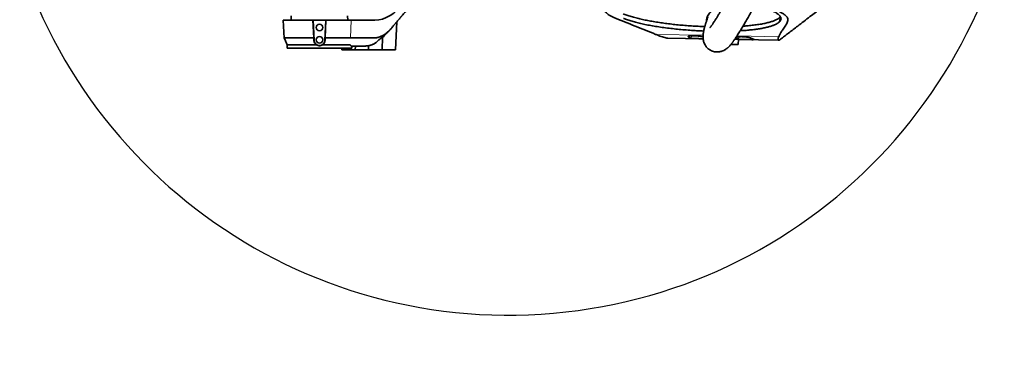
# Model space of a CAD drawing. Header units: millimetres. Extents: x 0 to 11920, y 0 to 8400.
# Tile 27 of 46: x 7771 to 9606, y 4092 to 4726. Entities that reach past the tile are written whole.
import ezdxf

# ---------------------------------------------------------------- set-up
doc = ezdxf.new("R2010")
doc.units = ezdxf.units.MM
doc.header["$LTSCALE"] = 20
doc.layers.add('THICK_LINE', color=7, linetype='Continuous')
doc.styles.add('SLDTEXTSTYLE0', font='TXT', dxfattribs={"width": 0.605})
doc.dimstyles.new('SLDDIMSTYLE0', dxfattribs={"dimtxt": 70, "dimasz": 70, "dimexe": 0, "dimexo": 0.0625, "dimgap": 17.5, "dimtad": 1, "dimdec": 4, "dimlfac": 20, "dimzin": 12, "dimdsep": 46, "dimtxsty": 'SLDTEXTSTYLE0', "dimsah": 1, "dimcen": 0.09, "dimadec": 1, "dimazin": 3, "dimtfac": 1, "dimtofl": 0, "dimtmove": 0, "dimatfit": 3, "dimfxl": 1, "dimfrac": 2, "dimtolj": 1, "dimtzin": 12, "dimarcsym": 0})

# ---------------------------------------------------------------- blocks, each defined once
blk = doc.blocks.new('_D_1')
at = {"layer": 'THICK_LINE'}
for p, q in [((10553.3, 5132.5), (11483.7, 5132.5)), ((6065.9, 4671.1), (5923.9, 4646.1))]:
    blk.add_line(p, q, dxfattribs=at)
blk.add_arc((8682.5, 5132.5), 2771.2, 190, 360, dxfattribs=at)
for points in [[(11453.7, 5132.5), (11442.8, 5062.7), (11462.8, 5062.4)], [(5953.5, 4651.3), (5956.7, 4580.7), (5976.3, 4584.4)]]:
    blk.add_solid(points, dxfattribs=at)
at = {"layer": 'THICK_LINE', "insert": (8817.1, 2453.1), "char_height": 70, "attachment_point": 1, "rotation": 5, "style": 'SLDTEXTSTYLE0'}
blk.add_mtext('170°', dxfattribs=at)

msp = doc.modelspace()

# ---------------------------------------------------------------- linework, layer by layer
at = {"color": 7, "linetype": 'Continuous', "lineweight": 35}
for p, q in [((8262.5312092, 4724.5242098), (8264.2656923, 4691.4282999)), ((8262.5312092, 4724.5242098), (8317.9545185, 4724.5242098)), ((8277.5467826, 4732.5242098), (8277.1275204, 4724.5242098)), ((8319.6065546, 4691.5282164), (8317.9545185, 4724.5242098)), ((8317.9545185, 4724.5242098), (8318.0372336, 4724.5242098)), ((8318.0372336, 4724.5242098), (8320.0039049, 4686.9978849)), ((8342.0563316, 4724.5242098), (8318.0372336, 4724.5242098)), ((8340.0896603, 4686.9978849), (8342.0563316, 4724.5242098)), ((8342.1390467, 4724.5242098), (8340.4869538, 4691.5270807)), ((8342.0563316, 4724.5242098), (8342.1390467, 4724.5242098)), ((8342.1390467, 4724.5242098), (8389.0972336, 4724.5242098)), ((8382.9660448, 4724.5242098), (8382.5467826, 4732.5242098)), ((8389.0972336, 4724.5242098), (8433.2935135, 4724.5242098)), ((8471.5467826, 4669.5242098), (8474.280313, 4721.6830763)), ((9187.7376793, 4722.3690204), (9188.17159, 4730.6745693)), ((8270.0439964, 4678.784081), (8270.0439964, 4672.5242098)), ((8319.6066697, 4691.5242099), (8319.7346419, 4686.9837734)), ((8340.3589501, 4686.983772), (8340.4867882, 4691.5242097)), ((8388.7365418, 4691.5242014), (8387.584599, 4691.5238232)), ((8433.9110278, 4681.6745448), (8430.8940867, 4680.1615465)), ((8446.5467826, 4669.5242098), (8447.7759757, 4692.978611)), ((8979.107885, 4691.3078197), (9044.9264026, 4690.0608854)), ((9110.0502474, 4679.5225144), (9110.5501293, 4688.9901242)), ((9110.5410314, 4688.8178138), (9185.5485358, 4687.3967939)), ((8390.0495688, 4672.5242098), (8270.0439964, 4672.5242098)), ((8371.3895593, 4672.5242098), (8371.5467826, 4669.5242098)), ((8396.5467826, 4669.5242098), (8371.5467826, 4669.5242098)), ((8390.0495688, 4672.5242098), (8390.0495688, 4676.5242098)), ((8396.5467826, 4669.5242098), (8396.9136371, 4676.5242098)), ((8421.5467826, 4669.5242098), (8396.5467826, 4669.5242098)), ((8411.7565565, 4676.5242098), (8409.5135271, 4676.5242098)), ((8414.624291, 4676.5242098), (8411.7565565, 4676.5242098)), ((8414.6643638, 4676.5242098), (8414.624291, 4676.5242098)), ((8421.1495885, 4677.1031256), (8421.5467826, 4669.5242098)), ((8446.5467826, 4669.5242098), (8421.5467826, 4669.5242098)), ((8471.5467826, 4669.5242098), (8446.5467826, 4669.5242098))]:
    msp.add_line(p, q, dxfattribs=at)
at = {"color": 8, "linetype": 'Continuous', "lineweight": 18}
for p, q in [((8389.0972336, 4724.5242098), (8387.5846077, 4691.5240124)), ((8956.196278, 4698.2780927), (9044.8367687, 4696.5987953)), ((8320.0039049, 4686.9978849), (8319.7346419, 4686.9837734)), ((8340.0896603, 4686.9978849), (8340.3589501, 4686.983772)), ((9017.2036052, 4694.3717366), (9017.141682, 4693.6558781)), ((9023.0249181, 4695.4935945), (9022.6261435, 4690.883594)), ((9108.0216694, 4695.401755), (9185.6665987, 4693.930769)), ((9111.2269165, 4693.8237137), (9110.8275528, 4689.2069028))]:
    msp.add_line(p, q, dxfattribs=at)
at = {"color": 7, "linetype": 'Continuous', "lineweight": 35}
for centre in [(8330.0467826, 4711.0242098), (8330.0467826, 4688.0242098)]:
    msp.add_circle(centre, 6, dxfattribs=at)
msp.add_arc((8330.0467826, 4687.5242098), 10.05666, 183, 357, dxfattribs=at)
for centre, major_axis, ratio, start_param, end_param in [((8442.2816107, 4874.5242098), (12.9305036, 149.8304183), 0.5514573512, 3.1891480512, 3.8698264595), ((8267.3889029, 4874.5242098), (-9.8906175, 149.9517985), 0.3844434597, 3.1162407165, 3.1389918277), ((9066.6042649, 5059.7165907), (41.998214, 369.2117111), 0.1888173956, 3.0305848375, 3.1129408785), ((9154.7828554, 5058.0460441), (41.998214, 369.2117111), 0.1888173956, 3.0309239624, 3.1132740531), ((9119.9876649, 5058.7052402), (-24.4019005, 370.4806565), 0.189753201, 2.9970519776, 3.0793983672)]:
    msp.add_ellipse(centre, major_axis=major_axis, ratio=ratio, start_param=start_param, end_param=end_param, dxfattribs=at)
for points, knots in [([(9209.835113, 5011.2092398), (9208.7621499, 5008.4135686), (9206.0551148, 5001.360223), (9201.4670157, 4990.1399935), (9196.1693488, 4977.5368641), (9190.7624651, 4965.0679704), (9185.3480414, 4952.8726644), (9179.6961378, 4940.4009474), (9173.8910192, 4927.8290883), (9168.0169176, 4915.3231844), (9162.4656653, 4903.6739837), (9157.2593532, 4892.8841978), (9152.4407408, 4883.0066034), (9148.0424172, 4874.0767156), (9144.0794561, 4866.0974566), (9140.4948667, 4858.9323683), (9136.9393532, 4851.8715893), (9133.4585768, 4845.0054946), (9130.1256871, 4838.4750878), (9127.30553, 4832.9810174), (9124.7850607, 4828.0942391), (9122.3475581, 4823.389228), (9119.7365752, 4818.373141), (9116.8485355, 4812.8532583), (9113.588327, 4806.6585918), (9109.8928777, 4799.685236), (9105.7860404, 4791.9976491), (9101.345452, 4783.7625456), (9096.7809376, 4775.3880367), (9092.3046318, 4767.2717881), (9088.0677732, 4759.6859837), (9084.0879217, 4752.6564265), (9080.3710605, 4746.187364), (9076.9238419, 4740.2842901), (9073.7990049, 4735.0298445), (9071.3209969, 4730.9468794), (9069.4356908, 4727.8973822), (9068.0429967, 4725.6788867), (9066.8120402, 4723.7482041), (9065.6339347, 4721.9289422), (9064.4163032, 4720.0816187), (9063.2464218, 4718.3465274), (9062.2078772, 4716.8434302), (9061.3771851, 4715.668292), (9060.6643124, 4714.682267), (9059.9960668, 4713.7789531), (9059.3368802, 4712.9111131), (9058.6648207, 4712.0567341), (9058.0779779, 4711.3441905), (9057.6300893, 4710.832231), (9057.5592525, 4710.7530798), (9057.5208959, 4710.7102211)], [0, 0, 0, 0, 0.0209193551, 0.0527785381, 0.085086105, 0.1173826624, 0.1492749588, 0.1804403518, 0.2158851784, 0.2496082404, 0.2813298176, 0.3108331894, 0.338425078, 0.3634219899, 0.3857382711, 0.4059605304, 0.4245585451, 0.4464237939, 0.4654440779, 0.4816172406, 0.4947805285, 0.5087746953, 0.5236682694, 0.5399464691, 0.5589191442, 0.5806009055, 0.6049053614, 0.6317187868, 0.6601676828, 0.6878300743, 0.7145151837, 0.7402167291, 0.7649356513, 0.7886808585, 0.8114379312, 0.8321725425, 0.8446353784, 0.8560530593, 0.8664619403, 0.8762302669, 0.8876481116, 0.9011029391, 0.9117247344, 0.9212813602, 0.9297663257, 0.9379339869, 0.9479555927, 0.9599503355, 0.9729800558, 0.9853692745, 1, 1, 1, 1]), ([(9053.805609, 4730.9468862), (9053.7751331, 4730.8608922), (9053.3690599, 4729.7150769), (9052.659213, 4727.6158732), (9051.7154268, 4724.7819207), (9050.9146353, 4722.2997114), (9050.2144589, 4720.0751428), (9049.6237716, 4718.1498114), (9049.1437341, 4716.5467082), (9048.7700623, 4715.2734819), (9048.3758896, 4713.9060425), (9047.9162269, 4712.2691633), (9047.3615797, 4710.2153597), (9046.7600655, 4707.8609421), (9046.1353315, 4705.1795314), (9045.5975914, 4702.5338035), (9045.1497825, 4699.8082549), (9044.8400802, 4697.1261489), (9044.6868987, 4694.4606143), (9044.7230921, 4691.6444159), (9045.0048834, 4688.6819207), (9045.6928786, 4685.286539), (9046.8570308, 4681.8000859), (9048.5183094, 4678.4436847), (9050.7087098, 4675.2595572), (9053.1525518, 4672.6047008), (9055.6910842, 4670.4931536), (9058.6550155, 4668.5777101), (9062.0986979, 4666.9867237), (9065.8701764, 4665.9183022), (9069.3877848, 4665.4534728), (9072.531912, 4665.4372587), (9075.4478136, 4665.7417123), (9078.5209603, 4666.4096072), (9081.7944908, 4667.5413854), (9085.1609551, 4669.2072015), (9087.8260104, 4670.9749423), (9089.6635739, 4672.4164025), (9090.8936655, 4673.475928), (9092.0464098, 4674.5421871), (9093.2595439, 4675.7444973), (9094.5426228, 4677.1040965), (9095.8242803, 4678.5497011), (9096.9986641, 4679.9471342), (9097.966905, 4681.1461573), (9098.7852951, 4682.1877943), (9099.6267387, 4683.2841594), (9100.6094216, 4684.5968049), (9101.7349393, 4686.1405607), (9102.9800655, 4687.8940164), (9104.2163022, 4689.6789675), (9105.3344853, 4691.3276609), (9106.2979368, 4692.7702164), (9107.2129171, 4694.1575119), (9108.5275396, 4696.1751695), (9110.3454919, 4699.0166749), (9112.9340924, 4703.1587621), (9116.0564811, 4708.2755885), (9119.7807973, 4714.5214582), (9123.994503, 4721.737611), (9128.6732516, 4729.9042348), (9133.673337, 4738.7834678), (9138.8173666, 4748.0581449), (9143.380442, 4756.3965247), (9147.3204951, 4763.6690181), (9150.6235186, 4769.8109479), (9153.8863237, 4775.9206192), (9157.0898151, 4781.9591265), (9160.1286536, 4787.7233818), (9162.8383278, 4792.8926198), (9165.1185044, 4797.2631804), (9166.9575666, 4800.8016856), (9168.488101, 4803.7555772), (9169.8966842, 4806.4810188), (9171.7293536, 4810.0360803), (9174.1953153, 4814.8380334), (9177.3982768, 4821.1089358), (9181.078831, 4828.3602964), (9184.8921306, 4835.927485), (9188.8021765, 4843.7430741), (9192.8046146, 4851.80117), (9197.2365966, 4860.7976165), (9202.1505518, 4870.8672112), (9207.5253878, 4882.0031394), (9213.3287014, 4894.1825488), (9219.4808562, 4907.2898606), (9225.9154466, 4921.2409872), (9232.5055265, 4935.8317224), (9239.1518937, 4950.9115023), (9245.7217015, 4966.3161963), (9251.6715785, 4980.7275619), (9255.2596888, 4990.0720997), (9256.8097315, 4994.1088854)], [0, 0, 0, 0, 0.0011116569, 0.01481213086, 0.02715692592, 0.03812077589, 0.04768732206, 0.05713674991, 0.064632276, 0.07027190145, 0.0756439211, 0.08465014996, 0.09434268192, 0.10669248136, 0.11987293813, 0.13374633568, 0.14625779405, 0.15857964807, 0.17050516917, 0.18143082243, 0.19166174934, 0.20030221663, 0.20895971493, 0.21762971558, 0.22453091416, 0.23155414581, 0.23783598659, 0.24361620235, 0.25120777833, 0.2584729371, 0.26518205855, 0.27115491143, 0.27730674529, 0.28444418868, 0.29256510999, 0.3016445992, 0.31068241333, 0.31636749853, 0.32182362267, 0.32771459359, 0.3343241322, 0.3416551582, 0.34959870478, 0.35669905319, 0.36207964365, 0.36654275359, 0.37154821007, 0.37745786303, 0.3842793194, 0.39146874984, 0.39889730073, 0.40494221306, 0.40972703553, 0.41449836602, 0.41956434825, 0.43039657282, 0.44233898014, 0.4576982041, 0.47448226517, 0.49276233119, 0.51261252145, 0.53344355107, 0.55396347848, 0.57406859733, 0.58694729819, 0.59960144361, 0.61201401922, 0.62416916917, 0.63592874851, 0.64630367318, 0.6546063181, 0.6614576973, 0.66684739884, 0.67167857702, 0.67716201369, 0.68726788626, 0.69910936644, 0.71268456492, 0.72798208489, 0.74119509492, 0.75576700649, 0.77205467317, 0.79000832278, 0.8099253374, 0.83138972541, 0.8542619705, 0.87836152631, 0.90345962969, 0.92881082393, 0.95455771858, 0.9803692, 1, 1, 1, 1]), ([(8506.5083326, 4759.5242098), (8505.1984018, 4757.9858986), (8501.9879722, 4754.2157455), (8497.0258976, 4748.3885211), (8492.299207, 4742.8376929), (8488.463304, 4738.3329425), (8486.1612905, 4735.6295249), (8484.7193343, 4733.9361275), (8484.0758637, 4733.1804508), (8483.442196, 4732.4362851), (8482.8183309, 4731.703631), (8482.204269, 4730.9824861), (8481.6000082, 4730.2728592), (8479.7746594, 4728.1291197), (8476.7244675, 4724.5493698), (8472.4824856, 4719.5713035), (8468.1482502, 4714.505466), (8463.8945977, 4709.4142654), (8459.1689414, 4704.2272507), (8453.9677906, 4699.7637991), (8448.1717297, 4695.9629666), (8442.2501878, 4693.2791201), (8436.8236122, 4691.8630996), (8431.9700885, 4691.4614726), (8427.5412996, 4691.5494237), (8422.583143, 4691.5120604), (8418.8603437, 4691.5208642), (8416.5252266, 4691.5213079), (8415.9501656, 4691.5215303), (8415.3751056, 4691.5217754), (8414.8000478, 4691.522068), (8414.2249918, 4691.5223994), (8413.649938, 4691.5227794), (8413.074885, 4691.5231774), (8412.5424954, 4691.5236673), (8411.9538872, 4691.523944), (8411.1619401, 4691.524086), (8409.9999801, 4691.5242077), (8408.442853, 4691.5242598), (8407.0362926, 4691.5242563), (8405.8902579, 4691.5242328), (8405.1147072, 4691.5242104), (8404.2969681, 4691.5241806), (8403.4370408, 4691.5241435), (8402.5349251, 4691.5240987), (8401.5906212, 4691.524048), (8396.9864572, 4691.5237486), (8392.697085, 4691.523984), (8388.7365418, 4691.5242014)], [0, 0, 0, 0, 0.0352999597, 0.0865145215, 0.1337179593, 0.1626749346, 0.1898846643, 0.1957528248, 0.2015329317, 0.2072249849, 0.2128289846, 0.2183449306, 0.223772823, 0.2291126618, 0.2675351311, 0.3059575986, 0.3434082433, 0.384207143, 0.4210903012, 0.4688451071, 0.5167980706, 0.5652404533, 0.6136087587, 0.6484434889, 0.6832057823, 0.7217433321, 0.7693560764, 0.7740323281, 0.7787085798, 0.7833848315, 0.7880610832, 0.792737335, 0.7974135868, 0.8020898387, 0.8067660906, 0.8104016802, 0.8164491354, 0.8260856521, 0.8387476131, 0.8544350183, 0.8603984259, 0.8667048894, 0.8733544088, 0.8803469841, 0.8876826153, 0.8953613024, 0.9033830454, 1, 1, 1, 1]), ([(8956.196278, 4698.2780927), (8949.9831619, 4700.8569704), (8937.5561315, 4706.0150569), (8918.0457784, 4713.7148609), (8902.8898217, 4719.6919599), (8892.1203913, 4723.951407), (8885.8178628, 4726.4963381), (8879.8425073, 4729.0549503), (8874.4057398, 4731.6251815), (8869.7126201, 4734.2054433), (8865.8244135, 4736.935867), (8863.0227336, 4739.8029972), (8861.3374265, 4742.7858237), (8860.9695866, 4745.7145361), (8861.8570534, 4748.3757724), (8863.7420598, 4750.7696599), (8866.3349722, 4752.9109315), (8869.7657012, 4754.972393), (8874.0172217, 4756.9388566), (8879.0446353, 4758.7853795), (8884.8392706, 4760.5045285), (8891.3510718, 4762.0949488), (8898.5867277, 4763.5608826), (8906.5001356, 4764.8901999), (8915.611011, 4766.149389), (8926.0703067, 4767.2915184), (8937.9481982, 4768.2722189), (8950.5431531, 4769.0179826), (8963.5492034, 4769.5101405), (8976.8657314, 4769.7491395), (8990.3702581, 4769.7536763), (9004.1597065, 4769.52909), (9018.0123558, 4769.0782877), (9031.8385918, 4768.4039641), (9045.5503136, 4767.522889), (9059.156698, 4766.4434758), (9072.5487783, 4765.1557422), (9082.8464363, 4764.0354698), (9088.5258338, 4763.290881), (9089.9664608, 4763.1020098)], [0, 0, 0, 0, 0.0707310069, 0.1414711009, 0.2122120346, 0.2354878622, 0.2588441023, 0.2821905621, 0.3054669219, 0.3286611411, 0.3518287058, 0.3789321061, 0.406131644, 0.4333304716, 0.4604328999, 0.4821247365, 0.5038946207, 0.5256887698, 0.5474543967, 0.5691426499, 0.5903640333, 0.6116658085, 0.6329921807, 0.6542887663, 0.6755057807, 0.7008242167, 0.7262419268, 0.7516564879, 0.7769706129, 0.8011038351, 0.8253273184, 0.8495502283, 0.8736826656, 0.8972582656, 0.9209168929, 0.9445772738, 0.9681552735, 0.9919223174, 1, 1, 1, 1]), ([(9142.2320158, 4754.3177063), (9143.1169545, 4754.1310656), (9147.6332149, 4753.1785498), (9155.0075737, 4751.3488279), (9164.394054, 4748.8052134), (9172.9004881, 4746.1272144), (9180.5404067, 4743.3414183), (9187.1211474, 4740.5063161), (9192.6741098, 4737.6047005), (9197.095281, 4734.6505523), (9200.3272695, 4731.6618837), (9202.3216128, 4728.6998895), (9202.9921706, 4725.5319039), (9202.3789614, 4722.1771621), (9200.918924, 4718.6160312), (9198.7919725, 4715.0984691), (9196.321808, 4711.6039534), (9193.7421833, 4708.1176468), (9191.0563873, 4704.0131988), (9188.1832125, 4699.2972447), (9186.5054364, 4695.7195226), (9185.6665987, 4693.930769)], [0, 0, 0, 0, 0.0104817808, 0.0534934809, 0.0963668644, 0.1412386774, 0.1862588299, 0.2312829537, 0.2761601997, 0.3228869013, 0.3697751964, 0.4166620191, 0.4633867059, 0.5227670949, 0.582161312, 0.6416351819, 0.7011743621, 0.7607193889, 0.8202003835, 0.9101055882, 1, 1, 1, 1]), ([(9048.0318703, 4712.6701303), (9043.912521, 4712.8335338), (9035.6139254, 4713.1627166), (9023.1087495, 4713.904372), (9010.6431619, 4714.8236567), (8998.3476593, 4715.9344976), (8986.2899456, 4717.2180277), (8974.5539286, 4718.6629774), (8963.1473692, 4720.2689618), (8952.1525532, 4722.0326954), (8941.6235773, 4723.9419322), (8931.7042971, 4725.9676721), (8922.1192059, 4728.1741565), (8913.0201737, 4730.5623893), (8904.5503406, 4733.1233927), (8899.1575612, 4735.0147631), (8896.5208784, 4736.0399339), (8896.165602, 4736.1780692)], [0, 0, 0, 0, 0.0674214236, 0.13582317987, 0.20397868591, 0.27206601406, 0.34038722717, 0.4087175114, 0.47681725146, 0.54639162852, 0.61619189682, 0.68600283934, 0.75559181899, 0.83299226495, 0.91053710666, 0.98794543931, 1, 1, 1, 1]), ([(9065.9996068, 4745.2016167), (9065.854061, 4745.1508277), (9064.4966284, 4744.677144), (9062.1290757, 4743.182396), (9059.0312833, 4740.7457964), (9056.3477293, 4737.7196106), (9054.1163108, 4734.2552617), (9052.4407458, 4730.3671491), (9051.3774376, 4726.5518318), (9051.2025354, 4724.0272434), (9051.1278639, 4722.9494127)], [0, 0, 0, 0, 0.0165713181, 0.1545523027, 0.2963427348, 0.4380704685, 0.5835008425, 0.7327752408, 0.8859128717, 1, 1, 1, 1]), ([(9187.7376793, 4722.3690204), (9188.3939436, 4723.2046405), (9189.7064783, 4724.8758886), (9190.2117832, 4727.5114512), (9189.6037596, 4730.2279267), (9187.7467029, 4733.0293964), (9184.6636065, 4735.8709071), (9180.2881714, 4738.7605157), (9174.7132844, 4741.6695429), (9169.930471, 4743.5930885), (9167.5390838, 4744.5548535)], [0, 0, 0, 0, 0.12068572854, 0.24137257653, 0.36539425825, 0.48941625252, 0.61516523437, 0.74091357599, 0.87045784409, 1, 1, 1, 1]), ([(9264.1586954, 4747.0669173), (9263.2607295, 4746.1864169), (9261.4645107, 4744.4251348), (9257.7607807, 4741.7946079), (9251.8126475, 4737.4077245), (9239.8878459, 4728.0186165), (9223.0445808, 4715.2092854), (9207.3713756, 4703.1021066), (9196.6975061, 4694.941499), (9191.7106191, 4691.0839848), (9189.2171751, 4689.1552273)], [0, 0, 0, 0, 0.0454724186, 0.0909593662, 0.1364469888, 0.2729029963, 0.5771888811, 0.8001744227, 0.9000871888, 1, 1, 1, 1]), ([(8896.5458148, 4727.8567713), (8896.7070215, 4727.7938026), (8899.079864, 4726.8669508), (8904.0633706, 4725.0911675), (8912.2164614, 4722.5854509), (8921.268885, 4720.1626035), (8931.1683791, 4717.8420866), (8941.8935499, 4715.6431142), (8953.36487, 4713.5787155), (8965.4775775, 4711.6694509), (8977.9522701, 4709.9616499), (8990.6976706, 4708.4660219), (9003.5996199, 4707.1792966), (9016.7365991, 4706.0872026), (9028.9804153, 4705.2817573), (9038.7575181, 4704.7640241), (9044.0820026, 4704.5696295), (9046.0129025, 4704.4991333)], [0, 0, 0, 0, 0.0055678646, 0.0819548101, 0.1586068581, 0.2352469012, 0.3116174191, 0.3881562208, 0.4649928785, 0.5418133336, 0.6183299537, 0.6914852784, 0.7649283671, 0.8383617, 0.9115036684, 0.9679072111, 1, 1, 1, 1]), ([(9114.0224225, 4704.9641651), (9115.9732667, 4705.078522), (9121.4541364, 4705.3998061), (9129.9419772, 4706.1404844), (9139.4354091, 4707.1670807), (9148.2654896, 4708.389156), (9156.3253459, 4709.7766042), (9163.6359395, 4711.3331927), (9170.1316717, 4713.0526967), (9175.4339149, 4714.8148696), (9179.6387649, 4716.5679446), (9182.9331156, 4718.2907436), (9185.5681154, 4720.0946224), (9187.0230433, 4721.472619), (9187.6345269, 4722.2396314), (9187.7376793, 4722.3690204)], [0, 0, 0, 0, 0.048267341, 0.1356064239, 0.2253558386, 0.3151074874, 0.4048089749, 0.4945126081, 0.5865645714, 0.6786190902, 0.7544164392, 0.8302150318, 0.9072872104, 0.9843600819, 1, 1, 1, 1]), ([(9188.17159, 4730.6745693), (9188.0683968, 4730.5451834), (9187.321123, 4729.608235), (9185.4292192, 4727.9033279), (9181.6977592, 4725.6182743), (9176.7997056, 4723.4388831), (9170.7924981, 4721.4038571), (9163.7743751, 4719.5469833), (9155.7385056, 4717.8603166), (9146.6292068, 4716.3473972), (9136.690649, 4715.0727082), (9127.5193778, 4714.1327978), (9121.5185919, 4713.7116623), (9119.1871643, 4713.5480426)], [0, 0, 0, 0, 0.0162715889, 0.1178307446, 0.2193880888, 0.3238199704, 0.4282486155, 0.5298522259, 0.6314520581, 0.736273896, 0.8410909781, 0.9382606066, 1, 1, 1, 1]), ([(8447.7521451, 4692.5238966), (8449.0397512, 4693.848113), (8451.208388, 4696.0784101), (8455.6108488, 4700.6474015), (8458.6951346, 4703.8628295), (8460.9250346, 4706.1875437)], [0, 0, 0, 0, 0.288178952, 0.4853623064, 1, 1, 1, 1]), ([(8979.1086623, 4691.3530392), (8978.9082323, 4691.3432036), (8977.868334, 4691.2921731), (8975.3070319, 4691.7185417), (8971.3499558, 4692.6529028), (8966.7608115, 4694.1127044), (8961.7637283, 4695.958396), (8958.0541318, 4697.5040118), (8956.196278, 4698.2780927)], [0, 0, 0, 0, 0.04676664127, 0.24264108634, 0.4387413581, 0.63464764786, 0.81702287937, 1, 1, 1, 1]), ([(8264.2134495, 4691.621135), (8265.3193752, 4689.2178197), (8267.287554, 4684.9407202), (8269.2047709, 4680.6432604), (8270.0446977, 4678.7605564)], [0, 0, 0, 0, 0.5619030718, 1, 1, 1, 1]), ([(8319.6064714, 4691.5282164), (8319.240964, 4691.5284515), (8318.0158573, 4691.5292396), (8315.758287, 4691.5293016), (8311.7086203, 4691.5272367), (8306.6378343, 4691.5208578), (8300.8314568, 4691.5179381), (8295.9153665, 4691.5184052), (8291.6658076, 4691.5193465), (8288.0559628, 4691.5208537), (8284.6473928, 4691.5228627), (8280.5699151, 4691.5265627), (8276.0119291, 4691.5300761), (8271.9498089, 4691.5304597), (8268.9549197, 4691.5289458), (8266.839178, 4691.5263313), (8265.6035559, 4691.5228943), (8264.9407844, 4691.5203441), (8264.605021, 4691.5193663), (8264.3845445, 4691.5189885), (8264.2705144, 4691.5191179), (8264.2718893, 4691.5196372), (8264.2724222, 4691.5198385)], [0, 0, 0, 0, 0.0119749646, 0.0401376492, 0.0743863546, 0.1466819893, 0.2122033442, 0.2789750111, 0.3280494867, 0.3771240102, 0.4261986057, 0.4752732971, 0.5652707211, 0.6606298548, 0.7272111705, 0.7961776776, 0.8675290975, 0.8968056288, 0.9256816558, 0.9541571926, 0.9822322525, 1, 1, 1, 1]), ([(8270.0971339, 4678.7840457), (8270.0912418, 4678.7834658), (8270.075371, 4678.7819037), (8270.5188389, 4678.7803799), (8271.3767798, 4678.7856198), (8272.6826667, 4678.7903707), (8274.3961945, 4678.7930234), (8276.4908667, 4678.7925943), (8278.9577831, 4678.7880518), (8281.8155731, 4678.7871406), (8285.0209342, 4678.7907422), (8288.5158163, 4678.7917802), (8292.2988321, 4678.7921454), (8296.3895712, 4678.7923193), (8300.722864, 4678.7906785), (8305.2232153, 4678.7936382), (8309.8955977, 4678.7984025), (8314.7586614, 4678.7968774), (8319.5647137, 4678.7939035), (8322.7481557, 4678.7928904), (8324.2323193, 4678.792418)], [0, 0, 0, 0, 0.0332836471, 0.0896521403, 0.1460206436, 0.2040217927, 0.262022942, 0.3184725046, 0.3749220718, 0.4330115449, 0.4911010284, 0.5475512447, 0.6040014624, 0.6620916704, 0.7201818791, 0.7766322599, 0.8330826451, 0.8911730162, 0.9492633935, 1, 1, 1, 1]), ([(8319.7346419, 4686.9837734), (8319.880727, 4685.800087), (8320.0991514, 4684.030255), (8321.2381987, 4681.8371393), (8322.4505436, 4680.1844704), (8323.5978831, 4679.2880856), (8324.2323193, 4678.792418)], [0, 0, 0, 0, 0.37880194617, 0.5663796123, 0.76022401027, 1, 1, 1, 1]), ([(8324.2323193, 4678.792418), (8325.278579, 4678.2394114), (8327.3738305, 4677.131954), (8330.9802333, 4676.9091382), (8333.8741173, 4677.6153864), (8335.3730255, 4678.5036232), (8335.8689047, 4678.7974758)], [0, 0, 0, 0, 0.2867987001, 0.5743463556, 0.8591823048, 1, 1, 1, 1]), ([(8335.8689047, 4678.7974758), (8336.478314, 4679.2745604), (8337.9723318, 4680.4441731), (8339.6155973, 4683.0132217), (8340.2762587, 4685.3870608), (8340.3455891, 4686.7257812), (8340.3589501, 4686.983772)], [0, 0, 0, 0, 0.231039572, 0.5664127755, 0.9164414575, 1, 1, 1, 1]), ([(8335.8689047, 4678.7974758), (8337.228034, 4678.7988529), (8340.8180005, 4678.8024904), (8346.549368, 4678.803212), (8352.9332148, 4678.8035676), (8359.0320678, 4678.8029655), (8364.7561621, 4678.8033322), (8370.045811, 4678.805692), (8374.8372178, 4678.7978659), (8379.0495739, 4678.8128314), (8382.6481154, 4678.8000032), (8385.2609298, 4678.8981833), (8387.0667622, 4678.6148041), (8388.3059062, 4677.8129739), (8388.859816, 4676.9533606), (8389.1363483, 4676.5242098)], [0, 0, 0, 0, 0.0525196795, 0.1387240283, 0.2252032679, 0.3114076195, 0.3976122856, 0.4840918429, 0.5702965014, 0.6565012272, 0.7429809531, 0.8291853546, 0.8859838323, 0.9430789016, 1, 1, 1, 1]), ([(8348.1312248, 4691.5270441), (8346.8206516, 4691.527046), (8344.2974002, 4691.5270498), (8341.7237504, 4691.5270707), (8340.4868506, 4691.5270807)], [0, 0, 0, 0, 0.5193985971, 1, 1, 1, 1]), ([(8387.5697826, 4691.524202), (8386.4713539, 4691.5243204), (8384.2744961, 4691.5245572), (8380.3079899, 4691.5249125), (8375.8969314, 4691.5252678), (8371.0330589, 4691.525623), (8365.7779129, 4691.5259783), (8360.1742675, 4691.5263336), (8354.2929676, 4691.5266888), (8350.1851392, 4691.5269257), (8348.1312248, 4691.5270441)], [0, 0, 0, 0, 0.1249998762, 0.2499997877, 0.3749997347, 0.499999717, 0.6249997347, 0.7499997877, 0.8749998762, 1, 1, 1, 1]), ([(8430.8940867, 4680.1615465), (8430.286392, 4679.8942864), (8429.0333699, 4679.3432155), (8427.0842212, 4678.6220875), (8425.0127624, 4677.9670396), (8423.1102248, 4677.4821983), (8421.282955, 4677.1084678), (8419.4380454, 4676.8168113), (8417.1871469, 4676.5761906), (8415.5502214, 4676.5424625), (8414.6643638, 4676.5242098)], [0, 0, 0, 0, 0.1140091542, 0.2350785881, 0.3632091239, 0.4984014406, 0.5867142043, 0.6997520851, 0.8375143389, 1, 1, 1, 1]), ([(8447.7528541, 4692.9798228), (8447.6820126, 4693.0200879), (8447.5417859, 4693.0997903), (8446.2108222, 4692.222249), (8444.4731224, 4690.9143275), (8442.5472796, 4689.3639719), (8440.495336, 4687.6426516), (8438.1179353, 4685.5644303), (8435.839093, 4683.4931685), (8434.4396295, 4682.1726334), (8433.9115023, 4681.6742921)], [0, 0, 0, 0, 0.1359912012, 0.2691866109, 0.4132354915, 0.519379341, 0.6285673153, 0.7686240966, 0.9126837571, 1, 1, 1, 1]), ([(9044.7327446, 4693.4845733), (9044.408983, 4693.5980505), (9043.7454985, 4693.8305994), (9042.2603496, 4694.1911896), (9040.459902, 4694.5433392), (9038.3565115, 4694.8710492), (9036.0812556, 4695.1509189), (9033.6542001, 4695.3769234), (9031.2216882, 4695.5339798), (9028.7911222, 4695.6217013), (9026.4901148, 4695.6373222), (9024.3159835, 4695.5835953), (9022.3590091, 4695.4662302), (9020.6263196, 4695.2890584), (9019.1804922, 4695.0616051), (9018.0453179, 4694.7896321), (9017.2681549, 4694.4853433), (9016.8822112, 4694.1571426), (9016.890436, 4693.8770665), (9017.079938, 4693.7102354), (9017.141682, 4693.6558781)], [0, 0, 0, 0, 0.0559962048, 0.1147529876, 0.175239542, 0.233481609, 0.2935031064, 0.3501637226, 0.4085726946, 0.4634794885, 0.5200313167, 0.5741095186, 0.6297312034, 0.6843156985, 0.7404008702, 0.7965111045, 0.8541585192, 0.9119163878, 0.9713004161, 1, 1, 1, 1]), ([(9022.6261435, 4690.883594), (9022.8465528, 4690.83842), (9023.2955851, 4690.7463886), (9024.5575234, 4690.6319232), (9026.1475857, 4690.5346051), (9027.9736803, 4690.4547255), (9030.0734881, 4690.3844701), (9032.3490017, 4690.3229766), (9034.7793939, 4690.2666818), (9037.2501396, 4690.2150992), (9039.7436694, 4690.1662718), (9042.1210311, 4690.1227243), (9043.8798699, 4690.0916148), (9044.733835, 4690.079818), (9044.9246489, 4690.0771821)], [0, 0, 0, 0, 0.0966730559, 0.1969486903, 0.28279794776, 0.37116285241, 0.45658378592, 0.54449258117, 0.62972668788, 0.71743237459, 0.80265270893, 0.89034894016, 0.97549906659, 1, 1, 1, 1]), ([(9096.6336201, 4679.5242098), (9096.6732525, 4679.5242098), (9097.1165708, 4679.5242098), (9097.9666273, 4679.5242098), (9099.1754163, 4679.5242098), (9100.3555999, 4679.5242098), (9101.8780686, 4679.5242098), (9103.3206011, 4679.5242098), (9104.6417737, 4679.5242098), (9105.8721172, 4679.5242098), (9106.9614716, 4679.5242098), (9107.8793109, 4679.5242098), (9108.6769697, 4679.5242098), (9109.2953147, 4679.5242098), (9109.7112662, 4679.5242098), (9109.9881884, 4679.5242098), (9110.0088247, 4679.5242098), (9110.0217755, 4679.5242098)], [0, 0, 0, 0, 0.0055158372, 0.0616986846, 0.119093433, 0.1769085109, 0.2327084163, 0.3462271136, 0.4040895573, 0.4594692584, 0.5721427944, 0.6295795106, 0.6844489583, 0.7960612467, 0.852937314, 0.9077075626, 1, 1, 1, 1]), ([(9104.1608088, 4689.6065281), (9104.4155293, 4689.5888784), (9105.3713851, 4689.5226468), (9106.7857968, 4689.4034641), (9108.3170937, 4689.2611716), (9109.4894534, 4689.1317356), (9110.2288543, 4689.0264276), (9110.5681837, 4688.958241), (9110.5126559, 4688.9352606), (9110.4988123, 4688.9295314)], [0, 0, 0, 0, 0.0631741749, 0.2370652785, 0.4160013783, 0.5898959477, 0.7688547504, 0.9423733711, 1, 1, 1, 1]), ([(9134.0092572, 4691.4209486), (9133.8215325, 4691.5257441), (9133.4415407, 4691.7378707), (9132.4087691, 4692.0835883), (9131.0075242, 4692.4452164), (9129.2322381, 4692.8043593), (9127.1522148, 4693.1412978), (9124.8813726, 4693.4326626), (9122.4443646, 4693.6717274), (9119.9874875, 4693.8422449), (9117.5202313, 4693.9433194), (9115.1746495, 4693.9711752), (9112.948885, 4693.9284406), (9110.9343135, 4693.820669), (9109.1459139, 4693.6507599), (9107.6408966, 4693.4354875), (9106.914876, 4693.259384), (9106.5623385, 4693.1738725)], [0, 0, 0, 0, 0.0636152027, 0.1287697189, 0.1981415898, 0.2695487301, 0.3384245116, 0.4093983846, 0.4764979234, 0.5456702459, 0.6106655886, 0.6776175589, 0.7414707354, 0.8071522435, 0.8714897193, 0.9375985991, 1, 1, 1, 1]), ([(9110.8275528, 4689.2069028), (9111.0200885, 4689.1666054), (9111.4107269, 4689.0848455), (9112.5020719, 4688.9772058), (9113.9455732, 4688.8809868), (9115.7101296, 4688.7984447), (9117.7659156, 4688.7260774), (9120.0172858, 4688.6630484), (9122.4425186, 4688.6056396), (9124.9290677, 4688.5530393), (9127.4530283, 4688.5032044), (9129.8962751, 4688.4572928), (9132.2334525, 4688.416029), (9134.3542333, 4688.3829837), (9136.237904, 4688.3613963), (9137.7969183, 4688.355929), (9139.0168935, 4688.3709122), (9139.8454253, 4688.4096022), (9140.2672747, 4688.4758579), (9140.2915269, 4688.5583799), (9140.0645016, 4688.625874), (9139.9729524, 4688.6530914)], [0, 0, 0, 0, 0.05308637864, 0.10770767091, 0.16079632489, 0.2154369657, 0.26830660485, 0.32271549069, 0.37547395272, 0.42976266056, 0.4825251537, 0.53682187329, 0.58951415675, 0.64374156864, 0.69629833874, 0.75038435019, 0.8028547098, 0.85684320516, 0.90940118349, 0.9634655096, 1, 1, 1, 1]), ([(9185.6665987, 4693.930769), (9185.3922467, 4693.1771577), (9184.843525, 4691.6698869), (9184.483884, 4689.9402966), (9184.3639418, 4688.621385), (9184.6029036, 4687.7517598), (9185.1961763, 4687.3430847), (9186.1534265, 4687.4276145), (9187.4977516, 4687.9723776), (9188.6440231, 4688.7609366), (9189.2171751, 4689.1552273)], [0, 0, 0, 0, 0.12268347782, 0.2453748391, 0.36892405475, 0.49247080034, 0.61884951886, 0.74522665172, 0.87260973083, 1, 1, 1, 1]), ([(8409.5135271, 4676.5242098), (8408.9030859, 4676.5242098), (8407.8491107, 4676.5242098), (8406.5185047, 4676.5242098), (8405.7006814, 4676.5242098), (8405.3143449, 4676.5242098), (8405.045533, 4676.5242098), (8404.733229, 4676.5242098), (8404.3096672, 4676.5242098), (8403.9379581, 4676.5242098), (8403.6180164, 4676.5242098), (8403.3494422, 4676.5242098), (8402.9968636, 4676.5242098), (8402.5506235, 4676.5242098), (8401.9940592, 4676.5242098), (8401.378926, 4676.5242098), (8400.6977517, 4676.5242098), (8399.9399829, 4676.5242098), (8399.1819763, 4676.5242098), (8398.3215344, 4676.5242098), (8397.4269505, 4676.5242098), (8396.5663656, 4676.5242098), (8395.904667, 4676.5242098), (8395.2304036, 4676.5242098), (8394.4775366, 4676.5242098), (8393.5780434, 4676.5242098), (8392.6783778, 4676.5242098), (8391.7783279, 4676.5242098), (8390.8779492, 4676.5242098), (8389.9972861, 4676.5242098), (8389.4166402, 4676.5242098), (8389.136348, 4676.5242098)], [0, 0, 0, 0, 0.0704010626, 0.1215530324, 0.1534559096, 0.164750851, 0.1661096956, 0.1845217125, 0.2010917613, 0.2158205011, 0.2287088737, 0.2397582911, 0.2489710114, 0.2737857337, 0.3012561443, 0.3314095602, 0.3726416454, 0.4138736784, 0.4551057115, 0.4963377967, 0.5536997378, 0.60030662, 0.6361584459, 0.6612552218, 0.7101135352, 0.7589718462, 0.807830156, 0.8566884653, 0.9055467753, 0.9544050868, 1, 1, 1, 1])]:
    msp.add_open_spline(points, degree=3, knots=knots, dxfattribs=at)
at = {"layer": 'THICK_LINE'}
for radius in [2617, 957]:
    msp.add_arc((8682.5467826, 5132.5242098), radius, 189.9999999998, 169.9999999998, dxfattribs=at)

# ---------------------------------------------------------------- dimensions: what is measured, and where the dimension line sits
dim = msp.add_angular_dim_2l(base=(8924.0704865, 2371.8956413), line1=((7740.085763, 4966.3429038), (6105.304893, 4678.0869289)), line2=((8682.5467826, 5132.5242098), (10513.2762268, 5132.5242098)), dimstyle='SLDDIMSTYLE0', dxfattribs=at)
dim.commit()
dim.dimension.update_dxf_attribs({"geometry": '_D_1', "text_midpoint": (8924.0704865, 2371.8956413), "dimtype": 162})

doc.saveas('drawing.dxf')
